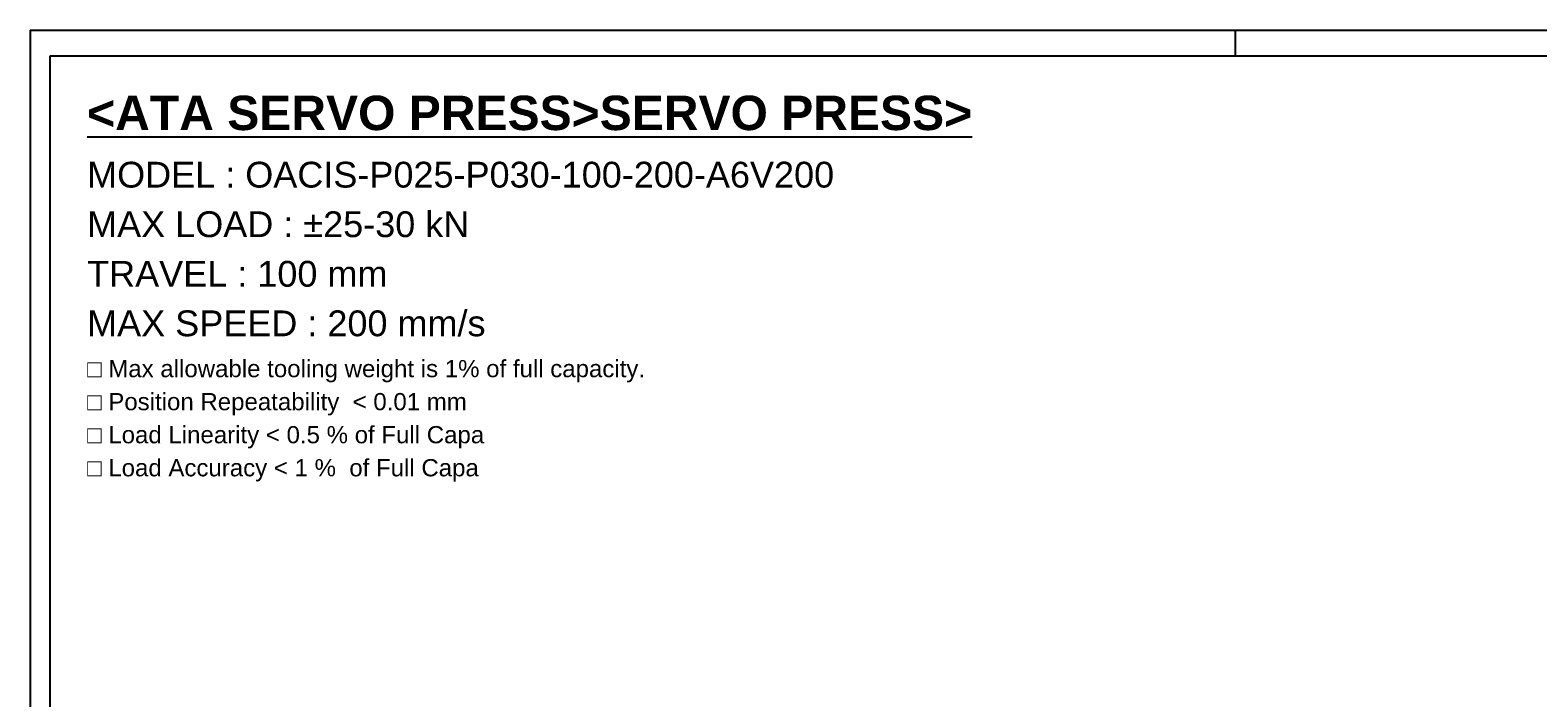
# Model space of a CAD drawing. Extents: x 46595 to 48279, y -8459 to -7271.
# Tile 8 of 26: x 46595 to 47647, y -7737 to -7271. Entities that reach past the tile are written whole.
import ezdxf

# ---------------------------------------------------------------- set-up
doc = ezdxf.new("R2010")
doc.units = 0
doc.header["$LTSCALE"] = 25.4
doc.layers.get('0').update_dxf_attribs({"linetype": 'CONTINUOUS'})
doc.layers.add('ATA-TEXT', color=7, linetype='CONTINUOUS')
doc.styles.add('주 문자 (ISO)', font='arial.ttf')

# ---------------------------------------------------------------- blocks, each defined once
blk = doc.blocks.new('ata-Border-A1-002')
at = {"color": 253, "ltscale": 0.5}
for p, q in [((0, 594), (841, 594)), ((0, 594), (0, 0)), ((420.5, 594), (420.5, 585))]:
    blk.add_line(p, q, dxfattribs=at)
blk.add_line((7, 585), (834, 585))
at = {"ltscale": 0.5}
blk.add_line((7, 9), (7, 585), dxfattribs=at)

msp = doc.modelspace()

# ---------------------------------------------------------------- block references
at = {"xscale": 2, "yscale": 2, "zscale": 2}
msp.add_blockref('ata-Border-A1-002', (46594.6118762, -8459.3873177), dxfattribs=at)
msp.add_blockref('ata-Border-A1-002', (46594.6118762, -8459.3873177), dxfattribs=at)

# ---------------------------------------------------------------- texts
at = {"layer": 'ATA-TEXT', "color": 7, "insert": (46634.3548531, -7317.0823957), "char_height": 7, "attachment_point": 1, "line_spacing_factor": 1.151952, "style": '주 문자 (ISO)'}
msp.add_mtext('{\\fArial|b1|i0|c129|p34;\\H3.42860x;\\L<ATA SERVO PRESS>SERVO PRESS>}\\P{\\fArial|b0|i0|c129|p34;\\H2.57145x;MODEL : OACIS-P025-P030-100-200-A}{\\fArial|b0|i0|c0|p34;\\H2.57145x;6V200}\\P{\\fArial|b0|i0|c129|p34;\\H2.57145x;MAX LOAD : ±25-30 kN}\\P{\\fArial|b0|i0|c129|p34;\\H2.57145x;TRAVEL : 100 mm}\\P{\\fArial|b0|i0|c129|p34;\\H2.57145x;MAX SPEED : 200 mm/s}\\P{\\fArial|b0|i0|c129|p34;\\H1.71439x;□ Max allowable tooling weight is 1% of full capacity.}\\P{\\fArial|b0|i0|c129|p34;\\H1.71439x;□ Position Repeatability  }{\\fArial|b0|i0|c129|p34;\\H1.71439x;<}{\\fArial|b0|i0|c129|p34;\\H1.71439x; 0.01 mm}\\P{\\fArial|b0|i0|c129|p34;\\H1.71439x;□ Load Linearity }{\\fArial|b0|i0|c129|p34;\\H1.71439x;<}{\\fArial|b0|i0|c129|p34;\\H1.71439x; 0.5 % of Full Capa}\\P{\\fArial|b0|i0|c129|p34;\\H1.71439x;□ Load Accuracy }{\\fArial|b0|i0|c129|p34;\\H1.71439x;<}{\\fArial|b0|i0|c129|p34;\\H1.71439x; 1 %  of Full Capa}', dxfattribs=at)

doc.saveas('drawing.dxf')
